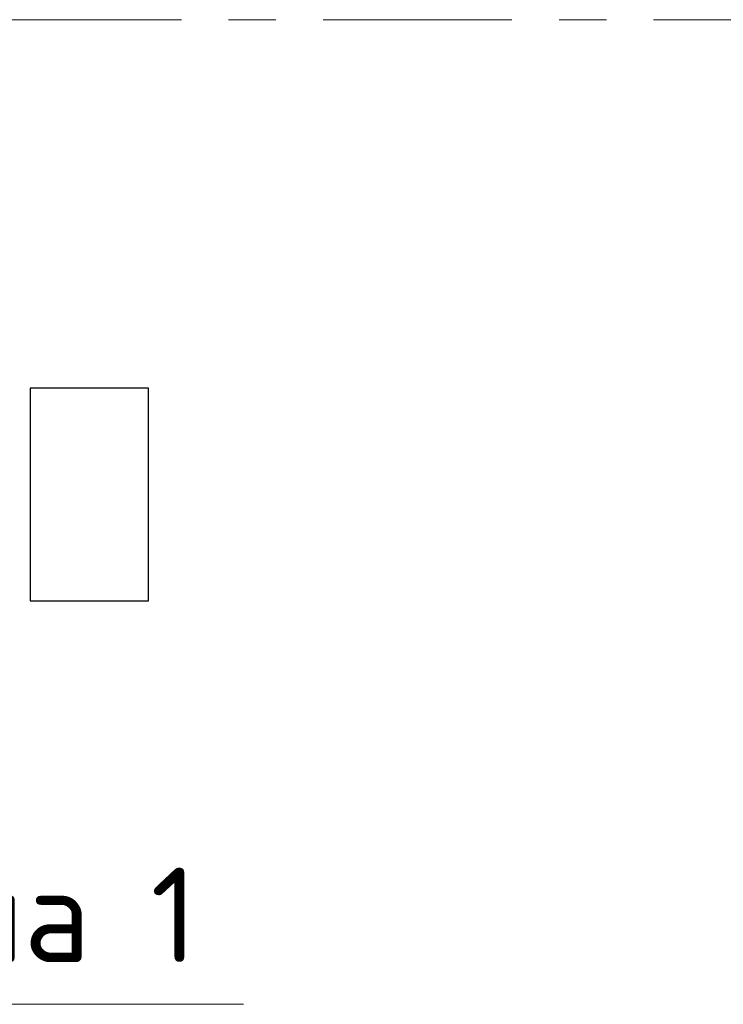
# Model space of a CAD drawing. Header units: metres. Extents: x -38 to 85, y -15 to 19.
# Tile 69 of 93: x 56.93 to 58.42, y 5.32 to 7.4. Entities that reach past the tile are written whole.
import ezdxf

# ---------------------------------------------------------------- set-up
doc = ezdxf.new("R2010")
doc.units = ezdxf.units.M
doc.linetypes.add('______11', pattern=[0.5, 0.4, -0.05, 0, -0.05])
doc.linetypes.add('______5', pattern=[1.1, 0.8, -0.1, 0.1, -0.1])
for name, color, linetype, lineweight in [('XR$2$Осевая линия (1)', 7, '______5', 13), ('XR$3$Перекрытие (1)', 7, 'Continuous', 35), ('XR$3$Текст_ общее_1', 7, 'Continuous', 13)]:
    doc.layers.add(name, color=color, linetype=linetype, lineweight=lineweight)
doc.styles.add('ISOCPEUR', font='txt')

msp = doc.modelspace()

# ---------------------------------------------------------------- linework, layer by layer
at = {"color": 7, "linetype": 'Continuous', "lineweight": 13, "transparency": 33554687}
msp.add_lwpolyline([(55.3137, 5.5628), (55.6913, 5.316), (57.4013, 5.316)], dxfattribs=at)
at = {"layer": 'XR$2$Осевая линия (1)', "color": 253, "linetype": '______11', "lineweight": 13, "true_color": 0xa0a0a0, "transparency": 33554687}
msp.add_line((-2.63, 7.4), (62.6, 7.4), dxfattribs=at)
at = {"layer": 'XR$3$Перекрытие (1)', "color": 7, "linetype": 'Continuous', "lineweight": 25, "transparency": 33554687}
for p, q in [((56.95, 6.62), (56.95, 6.17)), ((57.2, 6.62), (56.95, 6.62)), ((57.2, 6.17), (57.2, 6.62)), ((56.95, 6.17), (57.2, 6.17))]:
    msp.add_line(p, q, dxfattribs=at)

# ---------------------------------------------------------------- texts
at = {"layer": 'XR$3$Текст_ общее_1', "color": 7, "linetype": 'Continuous', "lineweight": 13, "transparency": 33554687, "insert": (56.5113, 5.4894), "char_height": 0.2, "width": 1.695238, "attachment_point": 5, "style": 'ISOCPEUR'}
msp.add_mtext('\\A1;{\\fISOCPEUR|i0|b0;\\H0.200000;\\W1.000000;\\C7;дет. плана 1}\\P', dxfattribs=at)

doc.saveas('drawing.dxf')
